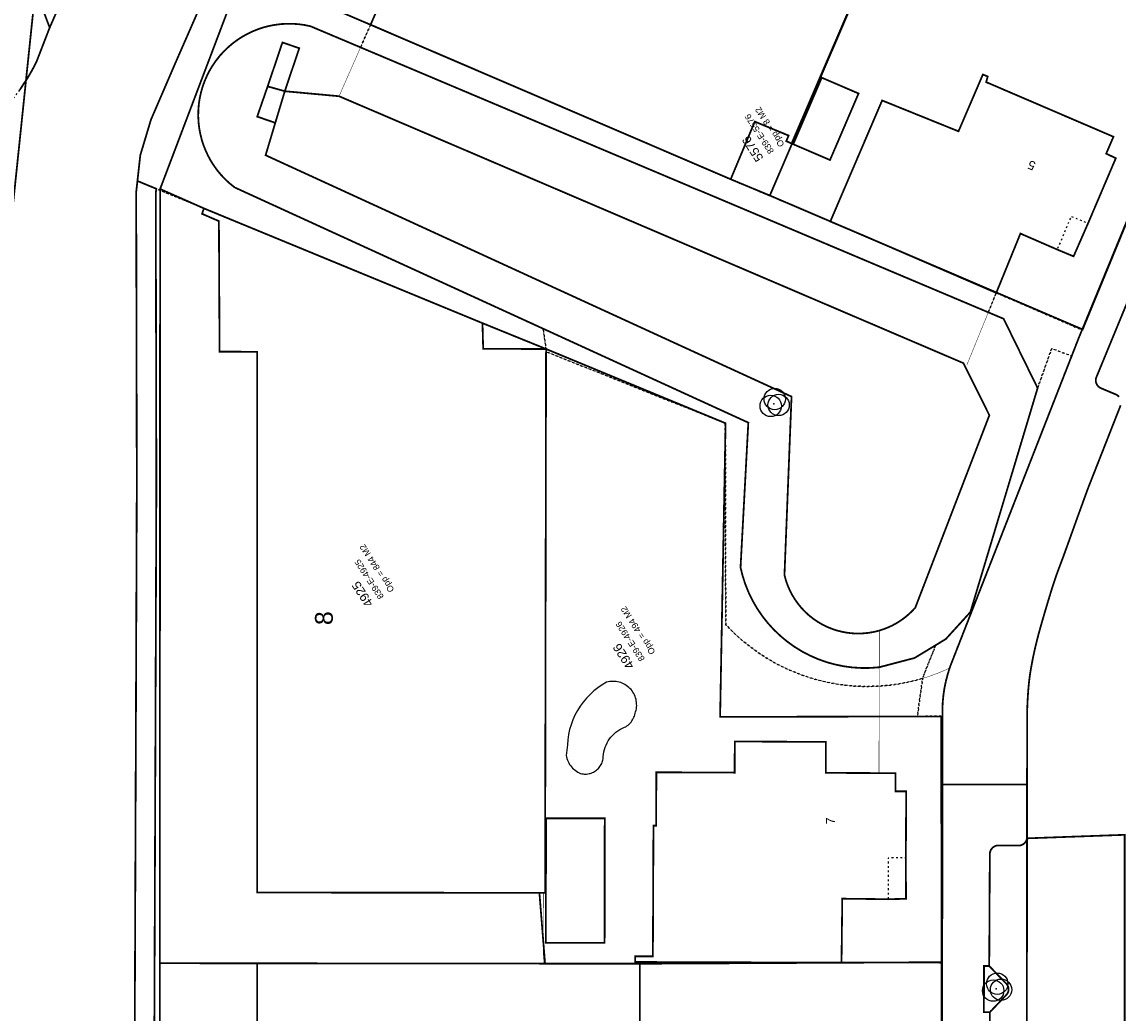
# Model space of a CAD drawing. Header units: millimetres. Extents: x -129091 to 155785, y -48843 to 227918.
# Tile 13 of 18: x 33222 to 94824, y 79911 to 135635. Entities that reach past the tile are written whole.
import ezdxf

# ---------------------------------------------------------------- set-up
doc = ezdxf.new("R2010")
doc.units = ezdxf.units.MM
doc.header["$LTSCALE"] = 100
doc.linetypes.add('BORDER', pattern=[44.45, 12.7, -6.35, 12.7, -6.35, 0, -6.35])
doc.linetypes.add('HIDDEN2', pattern=[2.5, 1, -1.5])
for name, color, linetype in [('T--L9000_PERCEEL', 6, 'BORDER'), ('T--L9020_PAND', 1, 'Continuous'), ('T--L9021_OVERIGBOUWWERK', 7, 'Continuous'), ('T--L9033_SCHEIDING', 14, 'HIDDEN2'), ('T--L9041_ONBEGROEID', 15, 'HIDDEN2'), ('T--L9041_WEGDEEL', 8, 'Continuous'), ('T--L9042_BEPLANTING', 92, 'Continuous'), ('T--L9042_Groenvoorziening', 92, 'HIDDEN2'), ('T--L9043_ONDERSTEUNENDWATERDEEL', 7, 'Continuous'), ('T--L9043_WATERDEEL', 5, 'Continuous'), ('T--T$1--_ADRES_Huisnummer', 1, 'Continuous'), ('T--T$2--_KADASTRAAL_Code', 7, 'Continuous'), ('T--T$2--_KADASTRAAL_Oppervlak', 7, 'Continuous'), ('T--T9000_PERCEELNUMMER', 7, 'Continuous')]:
    doc.layers.add(name, color=color, linetype=linetype)
doc.styles.get("Standard").update_dxf_attribs({"font": 'arial.ttf'})

# ---------------------------------------------------------------- blocks, each defined once
blk = doc.blocks.new('VEGETATIEOBJECT')
for centre in [(0, 200), (-200, -200), (200, -200)]:
    blk.add_circle(centre, 600)
blk.add_point((0, 0))

msp = doc.modelspace()

# ---------------------------------------------------------------- linework, layer by layer
at = {"layer": 'T--L9000_PERCEEL', "const_width": 100, "flags": 128}
for points in [[(40938, -14385), (40943, 2731), (40945, 6895), (40951, 22707), (40958, 42708), (40965, 62704), (40972, 82713), (40988, 126241), (45649, 138541), (52267, 153758), (53320, 156180), (60840, 173469), (54356, 176238), (54012, 176384), (52532, 157296), (43864, 160935), (33980, 137416), (30988, 108756), (30941, 40064), (30864, 18236), (30777, -11753), (30766, -20985), (40938, -14385)], [(-23707, 118378), (-19488, 120519), (19038, 120362), (30988, 108756), (33980, 137416), (31246, 138525), (-25182, 138475), (-25350, 138114), (-28949, 139666), (-29191, 139065), (-43122, 160241), (-47386, 166719), (-108869, 126822), (-31488, 10663), (-22681, -2484), (-22745, 18248), (-22964, 86462), (-23028, 87587), (-23163, 90279), (-23401, 92964), (-23780, 95189), (-24251, 97395), (-28134, 113960), (-26149, 116554), (-23707, 118378)], [(76476, 128798), (76502, 128786), (82760, 143376), (77973, 145458), (53320, 156180), (52267, 153758), (45649, 138541), (50957, 136269), (52848, 135460), (73053, 126789), (73138, 126993), (73404, 127628), (74408, 130030), (76310, 129244), (76177, 128933), (76476, 128798)], [(76502, 128786), (75253, 125874), (80699, 123544), (88001, 120416), (92835, 118345), (100027, 135867), (82760, 143376), (76502, 128786)], [(45649, 138541), (40988, 126241), (43452, 125150), (49924, 122483), (59105, 118699), (62678, 117247), (72766, 113070), (72459, 96563), (84892, 96590), (84898, 82770), (84903, 71241), (84907, 62740), (99642, 59255), (101584, 59259), (105142, 59267), (105135, 62577), (111000, 62584), (116676, 62591), (122373, 62598), (128049, 62605), (133745, 62611), (139430, 62618), (145316, 62625), (145351, 59265), (150834, 59258), (150834, 56928), (155715, 60096), (133638, 94118), (131001, 95228), (118189, 100600), (105693, 105840), (103231, 111752), (108424, 124582), (110516, 129750), (102553, 142021), (100027, 135867), (92835, 118345), (88001, 120416), (80699, 123544), (75253, 125874), (73053, 126789), (52848, 135460), (50957, 136269), (45649, 138541)], [(73053, 126789), (75253, 125874), (76502, 128786), (76476, 128798), (76177, 128933), (76310, 129244), (74408, 130030), (73404, 127628), (73138, 126993), (73053, 126789)], [(46442, 82708), (62622, 82692), (62304, 86672), (62623, 86672), (62624, 87117), (62678, 117247), (59105, 118699), (49924, 122483), (43452, 125150), (40988, 126241), (40972, 82713), (46442, 82708)], [(73785, 82715), (84898, 82770), (84892, 96590), (72459, 96563), (72766, 113070), (62678, 117247), (62624, 87117), (62623, 86672), (62304, 86672), (62622, 82692), (67952, 82686), (73785, 82715)], [(40965, 62704), (67938, 62677), (67936, 66826), (67952, 82686), (62622, 82692), (46442, 82708), (40972, 82713), (40965, 62704)], [(84898, 82770), (73785, 82715), (67952, 82686), (67936, 66826), (67938, 62677), (84907, 62740), (84903, 71241), (84898, 82770)]]:
    msp.add_lwpolyline(points, dxfattribs=at)
at = {"layer": 'T--L9020_PAND', "const_width": 100, "flags": 128}
for points in [[(60531, 152889), (58140, 153911), (51896, 139307), (52179, 139160), (52308, 139474), (54213, 138654), (52815, 135477), (73053, 126789), (74408, 130030), (76310, 129245), (76177, 128932), (76476, 128798), (82738, 143394), (60531, 152889)], [(78173, 132499), (76568, 128759), (78636, 127871), (80240, 131611), (80095, 131674), (78173, 132499)], [(91403, 122837), (92323, 122454), (93135, 124306), (94697, 127973), (94156, 128230), (94564, 129179), (91703, 130408), (87412, 132251), (87498, 132567), (87227, 132679), (85856, 129484), (81565, 131219), (78652, 124415), (80689, 123551), (87978, 120400), (89337, 123736), (91403, 122837)], [(62523, 86672), (62623, 86672), (62678, 117096), (62678, 117247), (59144, 117252), (59105, 118699), (43452, 125150), (43346, 124845), (44292, 124434), (44329, 117098), (46446, 117089), (46447, 86688), (62523, 86672)], [(68862, 90449), (68713, 90449), (68681, 83099), (67681, 83104), (67680, 82784), (67953, 82783), (79282, 82743), (79324, 86343), (81905, 86313), (82906, 86336), (82898, 88633), (82916, 92376), (82311, 92379), (82315, 93399), (81386, 93403), (78395, 93417), (78403, 95157), (73283, 95180), (73276, 93430), (71855, 93436), (68877, 93449), (68862, 90449)], [(62668, 83862), (65968, 83858), (65975, 90859), (62674, 90862), (62668, 83862)], [(67936, 66826), (67952, 82686), (62516, 82692), (46442, 82708), (46427, 66843), (46746, 66840), (46746, 67142), (49027, 67145), (67617, 67176), (67617, 66826), (67936, 66826)]]:
    msp.add_lwpolyline(points, dxfattribs=at)
at = {"layer": 'T--L9021_OVERIGBOUWWERK', "flags": 128}
msp.add_lwpolyline([(63809, 94397), (63827, 94309), (63851, 94222), (63881, 94136), (63916, 94053), (63958, 93973), (64003, 93895), (64055, 93821), (64112, 93751), (64173, 93685), (64239, 93622), (64308, 93565), (64382, 93511), (64458, 93464), (64538, 93422), (64621, 93385), (64687, 93369), (64754, 93358), (64821, 93351), (64889, 93349), (64957, 93351), (65025, 93359), (65092, 93371), (65158, 93388), (65222, 93408), (65286, 93433), (65347, 93461), (65406, 93495), (65463, 93532), (65518, 93573), (65569, 93617), (65617, 93665), (65662, 93716), (65703, 93770), (65741, 93827), (65775, 93886), (65805, 93947), (65829, 94009), (65851, 94073), (65868, 94139), (65880, 94207), (65888, 94274), (65892, 94342), (65905, 94473), (65927, 94603), (65958, 94731), (65998, 94857), (66048, 94979), (66105, 95099), (66170, 95213), (66243, 95322), (66324, 95427), (66412, 95526), (66506, 95618), (66607, 95703), (66713, 95782), (66823, 95852), (66940, 95915), (67014, 95943), (67085, 95976), (67154, 96013), (67220, 96056), (67284, 96104), (67343, 96155), (67399, 96211), (67452, 96270), (67499, 96332), (67542, 96399), (67580, 96467), (67613, 96539), (67642, 96612), (67665, 96687), (67683, 96764), (67711, 96848), (67735, 96934), (67752, 97020), (67764, 97109), (67770, 97197), (67769, 97286), (67763, 97374), (67750, 97462), (67733, 97549), (67709, 97635), (67680, 97718), (67644, 97800), (67604, 97879), (67558, 97955), (67508, 98027), (67452, 98097), (67392, 98162), (67328, 98224), (67260, 98280), (67188, 98333), (67112, 98380), (67034, 98421), (66953, 98458), (66871, 98489), (66785, 98515), (66698, 98534), (66611, 98548), (66522, 98556), (66434, 98558), (66345, 98554), (66257, 98544), (66170, 98528), (66083, 98506), (65833, 98361), (65593, 98198), (65366, 98019), (65151, 97825), (64950, 97616), (64765, 97395), (64594, 97161), (64441, 96916), (64304, 96660), (64185, 96396), (64085, 96125), (64004, 95847), (63942, 95564), (63900, 95278), (63878, 94989), (63809, 94397)], dxfattribs=at)
at = {"layer": 'T--L9033_SCHEIDING', "const_width": 25, "flags": 128}
for points in [[(52815, 135477), (52253, 134203)], [(52253, 134203), (51045, 131457)], [(87532, 119307), (87978, 120400)], [(86333, 116365), (87532, 119307)], [(62678, 117096), (72750, 113068)], [(72750, 113068), (72756, 110429)], [(72756, 110429), (72776, 101751)], [(72776, 101751), (73295, 101226), (73850, 100737), (74436, 100288), (75051, 99879), (75693, 99513), (76358, 99193), (77044, 98918), (77746, 98690), (78463, 98511), (79190, 98380), (79924, 98300), (80662, 98271), (81401, 98292)], [(81404, 99354), (81410, 101417)], [(81401, 98292), (81404, 99354)], [(83837, 98726), (84059, 98795), (84280, 98869), (84500, 98947), (84717, 99031), (84933, 99119), (85147, 99212), (85359, 99310)], [(81401, 98292), (81753, 98319), (82106, 98358), (82457, 98409), (82805, 98471), (83152, 98545), (83496, 98630), (83837, 98726)], [(81386, 93403), (81401, 98292)], [(62523, 86672), (62516, 82692)], [(79282, 82743), (81000, 82733)], [(81000, 82733), (84942, 82710)]]:
    msp.add_lwpolyline(points, dxfattribs=at)
at = {"layer": 'T--L9041_ONBEGROEID', "flags": 128}
for points in [[(74408, 130030), (73053, 126789), (75237, 125862), (78652, 124415), (81565, 131219), (85856, 129484), (87227, 132679), (87498, 132567), (87412, 132251), (91703, 130408), (94564, 129179), (94156, 128230), (94697, 127973), (93135, 124306), (92179, 124687), (91403, 122837), (89337, 123736), (87978, 120400), (92798, 118316), (100023, 135886), (102549, 142027), (70916, 190775), (70172, 191093), (65187, 193225), (59529, 195645), (55072, 185401), (57666, 184351), (56580, 181794), (54299, 182753), (51930, 177055), (52903, 176658), (59551, 173942), (60685, 173430), (45449, 138711), (45423, 138651), (52815, 135477), (54213, 138654), (52308, 139474), (52179, 139160), (51896, 139307), (58140, 153911), (60531, 152889), (73500, 147344), (74866, 150615), (61938, 156164), (59868, 157052), (59681, 156680), (59394, 156830), (65643, 171435), (69417, 169819), (70280, 171831), (69756, 172057), (70123, 172963), (66904, 174346), (71065, 184058), (74307, 182707), (75048, 184407), (87232, 165632), (85287, 166459), (84896, 165560), (84390, 165776), (83531, 163775), (85394, 162978), (79390, 148900), (79172, 148389), (77941, 145446), (82738, 143394), (79277, 135327), (78080, 132536), (76476, 128798), (76177, 128932), (76310, 129245), (74408, 130030)], [(52815, 135477), (52253, 134203), (74713, 124720), (87532, 119307), (87978, 120400), (80689, 123551), (78652, 124415), (75237, 125862), (73053, 126789), (52815, 135477)], [(76568, 128759), (78173, 132499), (80095, 131674), (80240, 131611), (78636, 127871), (76568, 128759)], [(62623, 86672), (62523, 86672), (46447, 86688), (46445, 116092), (46446, 117089), (44329, 117098), (44292, 124434), (43346, 124845), (43452, 125150), (40772, 126255), (40744, 126001), (40778, 109731), (40327, -11738), (40330, -14780), (84873, 14125), (84875, 16158), (84881, 22732), (84895, 36129), (84902, 42711), (84915, 56225), (84921, 62733), (84935, 76110), (84942, 82710), (84952, 92764), (84954, 95284), (84955, 96614), (83544, 96587), (83837, 98726), (83496, 98630), (83152, 98545), (82805, 98471), (82457, 98409), (82106, 98358), (81753, 98319), (81401, 98292), (80662, 98271), (79924, 98300), (79190, 98380), (78463, 98511), (77746, 98690), (77044, 98918), (76358, 99193), (75693, 99513), (75051, 99879), (74436, 100288), (73850, 100737), (73295, 101226), (72776, 101751), (72756, 110429), (72750, 113068), (62678, 117096), (62660, 107327), (62623, 86672)], [(68877, 93449), (71855, 93436), (73276, 93430), (73283, 95180), (78403, 95157), (78395, 93417), (81386, 93403), (82315, 93399), (82311, 92379), (82916, 92376), (82898, 88633), (81898, 88629), (81905, 86313), (80959, 86324), (79324, 86343), (79282, 82743), (67953, 82783), (67680, 82784), (67681, 83104), (68681, 83099), (68713, 90449), (68862, 90449), (68877, 93449)], [(65975, 90859), (65968, 83858), (62668, 83862), (62674, 90862), (65975, 90859)], [(62516, 82692), (67952, 82686), (67936, 66826), (67617, 66826), (67617, 67176), (49027, 67145), (46746, 67142), (46746, 66840), (46427, 66843), (46442, 82708), (62516, 82692)]]:
    msp.add_lwpolyline(points, dxfattribs=at)
at = {"layer": 'T--L9041_WEGDEEL', "const_width": 100, "flags": 128}
for points in [[(39230, -15493), (39227, -11721), (39678, 109729), (39644, 126061), (39714, 126692), (39874, 128140), (40476, 130143), (41525, 132577), (41812, 133245), (44399, 139156), (59551, 173942), (52903, 176658), (52188, 175027), (38295, 143328), (34782, 135312), (34044, 133403), (33979, 133271), (33911, 133140), (33843, 133011), (33772, 132882), (33700, 132754), (33627, 132628), (33552, 132502), (33105, 131818)], [(50239, 175880), (36864, 143999), (36828, 143869), (36792, 143884), (33992, 137422), (34782, 135312), (38295, 143328), (52188, 175027), (50239, 175880)], [(94878, 114556), (94855, 114582), (94830, 114607), (94802, 114629), (94774, 114649), (94744, 114668), (94712, 114684), (94681, 114698), (93890, 115031), (93858, 115044), (93828, 115059), (93798, 115076), (93769, 115094), (93743, 115115), (93717, 115138), (93694, 115162), (93672, 115188), (93652, 115216), (93634, 115245), (93619, 115274), (93605, 115305), (93593, 115337), (93584, 115370), (93577, 115403), (93573, 115437), (93571, 115471), (93572, 115505), (93574, 115538), (93579, 115573), (93588, 115605), (93597, 115638), (93609, 115670), (103722, 140219)], [(103722, 140219), (93609, 115670), (93597, 115638), (93588, 115605), (93579, 115573), (93574, 115538), (93572, 115505), (93571, 115471), (93573, 115437), (93577, 115403), (93584, 115370), (93593, 115337), (93605, 115305), (93619, 115274), (93634, 115245), (93652, 115216), (93672, 115188), (93694, 115162), (93717, 115138), (93743, 115115), (93769, 115094), (93798, 115076), (93828, 115059), (93858, 115044), (93890, 115031), (94681, 114698), (94712, 114684), (94744, 114668), (94774, 114649), (94802, 114629), (94830, 114607), (94855, 114582), (94878, 114556)], [(100023, 135886), (92798, 118316), (92620, 117884), (92217, 116851), (89771, 110602), (85511, 99715), (85488, 99657), (85465, 99600), (85444, 99542), (85421, 99484), (85400, 99427), (85380, 99368), (85359, 99310), (85242, 98936), (85144, 98557), (85066, 98174), (85008, 97787), (84970, 97396), (84953, 97006), (84955, 96614), (84954, 95284), (84952, 92764), (89708, 92765), (89712, 96791), (89718, 96967), (89724, 97145), (89731, 97321), (89740, 97498), (89750, 97675), (89761, 97852), (89774, 98028), (89788, 98205), (89805, 98382), (89823, 98557), (89845, 98733), (89869, 98909), (89895, 99083), (89925, 99258), (89983, 99581), (90045, 99902), (90113, 100221), (90185, 100540), (90263, 100858), (90344, 101175), (90432, 101490), (90521, 101804), (90611, 102119), (90703, 102433), (90795, 102746), (90889, 103060), (90984, 103373), (91080, 103686), (91138, 103869), (91196, 104052), (91257, 104233), (91318, 104415), (91382, 104596), (91447, 104776), (91515, 104956), (91583, 105136), (91650, 105315), (91717, 105495), (91783, 105675), (91848, 105854), (91914, 106035), (91979, 106216), (92541, 107781), (93108, 109344), (93257, 109726), (94970, 114083)], [(47031, 132010), (47995, 131739), (48810, 134158), (47863, 134477), (47031, 132010)], [(47995, 131739), (47031, 132010), (46444, 130311), (47461, 129960), (47995, 131739)], [(39227, -11721), (39230, -15493), (40330, -14780), (40327, -11738), (40778, 109731), (40744, 126001), (40772, 126255), (39714, 126692), (39644, 126061), (39678, 109729), (39227, -11721)], [(94970, 114083), (93257, 109726), (93108, 109344), (92541, 107781), (91979, 106216), (91914, 106035), (91848, 105854), (91783, 105675), (91717, 105495), (91650, 105315), (91583, 105136), (91515, 104956), (91447, 104776), (91382, 104596), (91318, 104415), (91257, 104233), (91196, 104052), (91138, 103869), (91080, 103686), (90984, 103373), (90889, 103060), (90795, 102746), (90703, 102433), (90611, 102119), (90521, 101804), (90432, 101490), (90344, 101175), (90263, 100858), (90185, 100540), (90113, 100221), (90045, 99902), (89983, 99581), (89925, 99258), (89895, 99083), (89869, 98909), (89845, 98733), (89823, 98557), (89805, 98382), (89788, 98205), (89774, 98028), (89761, 97852), (89750, 97675), (89740, 97498), (89731, 97321), (89724, 97145), (89718, 96967), (89712, 96791), (89708, 92765), (89707, 90431), (89707, 89790), (89707, 89735), (95194, 89933)], [(87597, 62508), (87615, 79957), (87285, 79957), (87288, 82557), (87583, 82556), (87616, 88824), (87616, 88857), (87618, 88891), (87622, 88923), (87628, 88956), (87637, 88988), (87648, 89019), (87661, 89050), (87675, 89080), (87692, 89109), (87711, 89136), (87732, 89162), (87754, 89187), (87777, 89210), (87803, 89232), (87830, 89251), (87857, 89269), (87887, 89285), (87916, 89299), (87948, 89311), (87980, 89321), (88012, 89329), (88044, 89334), (88077, 89338), (89186, 89329), (89219, 89327), (89253, 89328), (89287, 89331), (89321, 89336), (89354, 89343), (89386, 89353), (89418, 89365), (89449, 89379), (89478, 89396), (89507, 89415), (89534, 89436), (89559, 89458), (89583, 89482), (89605, 89508), (89624, 89535), (89643, 89564), (89659, 89594), (89672, 89625), (89684, 89657), (89693, 89690), (89700, 89723), (89705, 89757), (89707, 89790), (89707, 90431), (89708, 92765), (84952, 92764), (84942, 82710), (84935, 76110)], [(89657, 17230), (89707, 89735), (89707, 89790), (89705, 89757), (89700, 89723), (89693, 89690), (89684, 89657), (89672, 89625), (89659, 89594), (89643, 89564), (89624, 89535), (89605, 89508), (89583, 89482), (89559, 89458), (89534, 89436), (89507, 89415), (89478, 89396), (89449, 89379), (89418, 89365), (89386, 89353), (89354, 89343), (89321, 89336), (89287, 89331), (89253, 89328), (89219, 89327), (89186, 89329), (88077, 89338), (88044, 89334), (88012, 89329), (87980, 89321), (87948, 89311), (87916, 89299), (87887, 89285), (87857, 89269), (87830, 89251), (87803, 89232), (87777, 89210), (87754, 89187), (87732, 89162), (87711, 89136), (87692, 89109), (87675, 89080), (87661, 89050), (87648, 89019), (87637, 88988), (87628, 88956), (87622, 88923), (87618, 88891), (87616, 88857), (87616, 88824), (87583, 82556), (88522, 81587), (88545, 81564), (88566, 81540), (88586, 81514), (88603, 81488), (88620, 81459), (88633, 81429), (88645, 81400), (88654, 81369), (88662, 81337), (88667, 81306), (88669, 81273), (88669, 81241), (88668, 81208), (88664, 81176), (88658, 81144), (88650, 81113), (88639, 81082), (88626, 81053), (88611, 81024), (88594, 80996), (88576, 80970), (88555, 80945), (88533, 80921), (87615, 79957), (87597, 62508)], [(95194, 41231), (95194, 59258), (95194, 66000), (95194, 89933), (89707, 89735), (89657, 17230), (95193, 20822), (95194, 41231)]]:
    msp.add_lwpolyline(points, dxfattribs=at)
at = {"layer": 'T--L9042_Groenvoorziening', "flags": 128}
for points in [[(23349, 126943), (23929, 126942), (24693, 126983), (25452, 127074), (26204, 127216), (26945, 127409), (27671, 127649), (28380, 127937), (29068, 128271), (29732, 128651), (30370, 129073), (30978, 129537), (31554, 130041), (32096, 130581), (32600, 131156), (32675, 131248), (32750, 131341), (32823, 131435), (32895, 131530), (32966, 131625), (33036, 131721), (33105, 131818), (33552, 132502), (33627, 132628), (33700, 132754), (33772, 132882), (33843, 133011), (33911, 133140), (33979, 133271), (34044, 133403), (34782, 135312), (33992, 137422), (31262, 138539), (-16208, 138513), (-16211, 139351), (-24854, 139357), (-25199, 138602), (-25327, 138320), (-25990, 138609), (-28955, 139905), (-29213, 139346), (-32738, 144711), (-46952, 166345), (-47061, 166381), (-47626, 166564), (-47853, 166416), (-47057, 165294), (-43516, 160305), (-28926, 138179), (23489, 138062), (23872, 137947), (24247, 137807), (24610, 137639), (24961, 137448), (25299, 137231), (25619, 136992), (25923, 136732), (26207, 136450), (26471, 136149), (26715, 135832), (26934, 135497), (27130, 135147), (27302, 134786), (27447, 134413), (27566, 134031), (27658, 133641), (27722, 133246), (27759, 132848), (27768, 132448), (27749, 132048), (27703, 131651), (27628, 131257), (27526, 130871), (27397, 130492), (27242, 130123), (27062, 129765), (26857, 129421), (26629, 129092), (26379, 128781), (26107, 128486), (25815, 128212), (25505, 127959), (25179, 127729), (24836, 127521), (24480, 127338), (24113, 127180), (23735, 127048), (23349, 126943)], [(45449, 138711), (44399, 139156), (41812, 133245), (41525, 132577), (40476, 130143), (39874, 128140), (39714, 126692), (40772, 126255), (43452, 125150), (59105, 118699), (59144, 117252), (62678, 117247), (62509, 118390), (45181, 126328), (44920, 126536), (44675, 126760), (44444, 127000), (44228, 127255), (44031, 127523), (43851, 127803), (43691, 128095), (43549, 128396), (43427, 128705), (43324, 129023), (43244, 129346), (43185, 129674), (43147, 130004), (43131, 130337), (43137, 130670), (43163, 131002), (43212, 131331), (43282, 131657), (43373, 131977), (43484, 132291), (43616, 132597), (43767, 132893), (43938, 133179), (44127, 133454), (44333, 133715), (44555, 133962), (44794, 134195), (45047, 134412), (45313, 134611), (45592, 134793), (45882, 134956), (46182, 135100), (46491, 135224), (46808, 135328), (47130, 135410), (47456, 135472), (47788, 135513), (48120, 135532), (48452, 135529), (48785, 135505), (49114, 135459), (49440, 135391), (52253, 134203), (52815, 135477), (45423, 138651), (45449, 138711)], [(87532, 119307), (88392, 118944), (90302, 115048), (91093, 117272), (92217, 116851), (92620, 117884), (92798, 118316), (87978, 120400), (87532, 119307)], [(81404, 99354), (80904, 99315), (80403, 99312), (79902, 99342), (79406, 99409), (78915, 99510), (78432, 99644), (77960, 99813), (77500, 100014), (77056, 100247), (76630, 100510), (76224, 100802), (75838, 101123), (75476, 101470), (75139, 101840), (74828, 102234), (74547, 102649), (74295, 103082), (74074, 103531), (73885, 103996), (73729, 104472), (73607, 104958), (74044, 113106), (62509, 118390), (62678, 117247), (62678, 117096), (72750, 113068), (72756, 110429), (72776, 101751), (73295, 101226), (73850, 100737), (74436, 100288), (75051, 99879), (75693, 99513), (76358, 99193), (77044, 98918), (77746, 98690), (78463, 98511), (79190, 98380), (79924, 98300), (80662, 98271), (81401, 98292), (81753, 98319), (82106, 98358), (82457, 98409), (82805, 98471), (83152, 98545), (83496, 98630), (83837, 98726), (84566, 100590), (83389, 99876), (81404, 99354)], [(85359, 99310), (85380, 99368), (85400, 99427), (85421, 99484), (85444, 99542), (85465, 99600), (85488, 99657), (85511, 99715), (89771, 110602), (92217, 116851), (91093, 117272), (90302, 115048), (86524, 102458), (85144, 100940), (84566, 100590), (83837, 98726), (83544, 96587), (84955, 96614), (84953, 97006), (84970, 97396), (85008, 97787), (85066, 98174), (85144, 98557), (85242, 98936), (85359, 99310)], [(87583, 82556), (87288, 82557), (87285, 79957), (87615, 79957), (88533, 80921), (88555, 80945), (88576, 80970), (88594, 80996), (88611, 81024), (88626, 81053), (88639, 81082), (88650, 81113), (88658, 81144), (88664, 81176), (88668, 81208), (88669, 81241), (88669, 81273), (88667, 81306), (88662, 81337), (88654, 81369), (88645, 81400), (88633, 81429), (88620, 81459), (88603, 81488), (88586, 81514), (88566, 81540), (88545, 81564), (88522, 81587), (87583, 82556)]]:
    msp.add_lwpolyline(points, dxfattribs=at)
at = {"layer": 'T--L9043_ONDERSTEUNENDWATERDEEL', "const_width": 100, "flags": 128}
for points in [[(49440, 135391), (49114, 135459), (48785, 135505), (48452, 135529), (48120, 135532), (47788, 135513), (47456, 135472), (47130, 135410), (46808, 135328), (46491, 135224), (46182, 135100), (45882, 134956), (45592, 134793), (45313, 134611), (45047, 134412), (44794, 134195), (44555, 133962), (44333, 133715), (44127, 133454), (43938, 133179), (43767, 132893), (43616, 132597), (43484, 132291), (43373, 131977), (43282, 131657), (43212, 131331), (43163, 131002), (43137, 130670), (43131, 130337), (43147, 130004), (43185, 129674), (43244, 129346), (43324, 129023), (43427, 128705), (43549, 128396), (43691, 128095), (43851, 127803), (44031, 127523), (44228, 127255), (44444, 127000), (44675, 126760), (44920, 126536), (45181, 126328), (62509, 118390), (74044, 113106), (73607, 104958), (73729, 104472), (73885, 103996), (74074, 103531), (74295, 103082), (74547, 102649), (74828, 102234), (75139, 101840), (75476, 101470), (75838, 101123), (76224, 100802), (76630, 100510), (77056, 100247), (77500, 100014), (77960, 99813), (78432, 99644), (78915, 99510), (79406, 99409), (79902, 99342), (80403, 99312), (80904, 99315), (81404, 99354), (83389, 99876), (84566, 100590), (85144, 100940), (86524, 102458), (90302, 115048), (88392, 118944), (87532, 119307), (74713, 124720), (52253, 134203), (49440, 135391)], [(83427, 102703), (83243, 102507), (83047, 102321), (82840, 102149), (82622, 101990), (82396, 101845), (82160, 101714), (81916, 101600), (81666, 101500), (81410, 101417), (81119, 101344), (80823, 101291), (80524, 101259), (80224, 101249), (79924, 101259), (79625, 101290), (79330, 101343), (79038, 101416), (78753, 101510), (78476, 101623), (78206, 101756), (77947, 101907), (77699, 102076), (77463, 102263), (77242, 102465), (77034, 102683), (76844, 102915), (76669, 103159), (76512, 103415), (76374, 103682), (76255, 103958), (76156, 104241), (76076, 104531), (76473, 114570), (46916, 128140), (47461, 129960), (46444, 130311), (47031, 132010), (47863, 134477), (48810, 134158), (47995, 131739), (51045, 131457), (86134, 116450), (87591, 113521), (83427, 102703)]]:
    msp.add_lwpolyline(points, dxfattribs=at)
at = {"layer": 'T--L9043_WATERDEEL', "const_width": 100, "flags": 128}
msp.add_lwpolyline([(81410, 101417), (81666, 101500), (81916, 101600), (82160, 101714), (82396, 101845), (82622, 101990), (82840, 102149), (83047, 102321), (83243, 102507), (83427, 102703), (87591, 113521), (86134, 116450), (51045, 131457), (47995, 131739), (47461, 129960), (46916, 128140), (76473, 114570), (76076, 104531), (76156, 104241), (76255, 103958), (76374, 103682), (76512, 103415), (76669, 103159), (76844, 102915), (77034, 102683), (77242, 102465), (77463, 102263), (77699, 102076), (77947, 101907), (78206, 101756), (78476, 101623), (78753, 101510), (79038, 101416), (79330, 101343), (79625, 101290), (79924, 101259), (80224, 101249), (80524, 101259), (80823, 101291), (81119, 101344), (81410, 101417)], dxfattribs=at)

# ---------------------------------------------------------------- block references
at = {"layer": 'T--L9042_BEPLANTING', "rotation": 122.9800910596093}
for p in [(75470, 114157), (87972, 81283)]:
    msp.add_blockref('VEGETATIEOBJECT', p, dxfattribs=at)

# ---------------------------------------------------------------- texts
at = {"layer": 'T--T$1--_ADRES_Huisnummer'}
for s, rotation, p in [('5', 156.88009, (90242, 127723)), ('7', 89.78009, (78907, 90522))]:
    msp.add_text(s, height=500, rotation=rotation, dxfattribs=at).set_placement(p)
at = {"layer": 'T--T$1--_ADRES_Huisnummer', "insert": (50201, 102113), "char_height": 1000, "width": 0.392, "attachment_point": 5, "rotation": 90.08009}
msp.add_mtext('8', dxfattribs=at)
at = {"layer": 'T--T$2--_KADASTRAAL_Code'}
for s, p in [('839-E-5576', (75505, 128362)), ('839-E-4925', (53579, 103324)), ('839-E-4926', (68250, 99828))]:
    msp.add_text(s, height=350, rotation=122.98009, dxfattribs=at).set_placement(p)
at = {"layer": 'T--T$2--_KADASTRAAL_Oppervlak'}
for s, p in [('Opp = 8 M2', (76092, 128743)), ('Opp = 844 M2', (54166, 103705)), ('Opp = 494 M2', (68838, 100209))]:
    msp.add_text(s, height=350, rotation=122.98009, dxfattribs=at).set_placement(p)
at = {"layer": 'T--T9000_PERCEELNUMMER'}
for s, p in [('5576', (74918, 127981)), ('4925', (52992, 102943)), ('4926', (67663, 99447))]:
    msp.add_text(s, height=500, rotation=122.98009, dxfattribs=at).set_placement(p)

doc.saveas('drawing.dxf')
